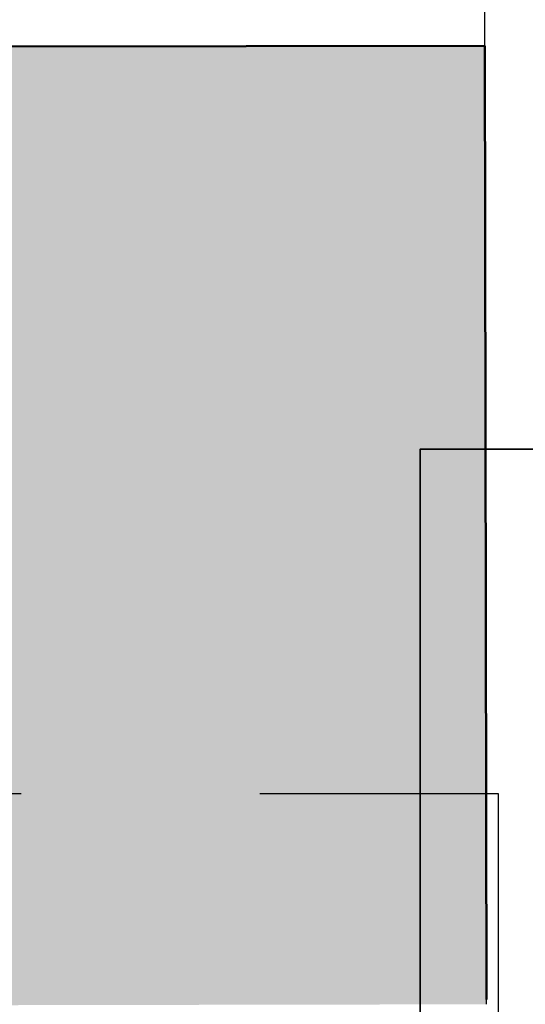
# Model space of a CAD drawing. Header units: millimetres. Extents: x -28761 to 4793, y -4271 to 20239.
# Tile 205 of 256: x -10779 to -10514, y 16435 to 16951. Entities that reach past the tile are written whole.
import ezdxf

# ---------------------------------------------------------------- set-up
doc = ezdxf.new("R2010")
doc.units = ezdxf.units.MM
doc.header["$MEASUREMENT"] = 0
doc.linetypes.add('Čárkovaná', pattern=[325, 200, -125])
for name, color, linetype in [('5._POHLED ZÁPADNÍ_1_Konstrukce - nosné', 7, 'Continuous'), ('5._POHLED ZÁPADNÍ_1_Nové_Konstrukce - nenosné', 7, 'Continuous'), ('5._POHLED ZÁPADNÍ_1_Nové_Konstrukce - nosné', 7, 'Continuous'), ('5._POHLED ZÁPADNÍ_1_Nové_Otvory – Okna', 7, 'Continuous'), ('5._POHLED ZÁPADNÍ_1_Nové_Výplně – Řezové', 7, 'Continuous'), ('5._POHLED ZÁPADNÍ_1_TZB - elektroinstalace', 7, 'Continuous'), ('5._POHLED ZÁPADNÍ_1_Výplně – Řezové', 7, 'Continuous')]:
    doc.layers.add(name, color=color, linetype=linetype)

msp = doc.modelspace()

# ---------------------------------------------------------------- hatches: boundary and pattern name
at = {"layer": '5._POHLED ZÁPADNÍ_1_Nové_Výplně – Řezové', "linetype": 'Continuous', "lineweight": 0, "true_color": 0xf2b2b2}
msp.add_hatch(color=9, dxfattribs=at).paths.add_polyline_path([(-10534.16, 16437.63), (-10984.16, 16436.81), (-10984.15, 16434.21), (-10534.16, 16435.04)])
at = {"layer": '5._POHLED ZÁPADNÍ_1_Výplně – Řezové', "linetype": 'Continuous', "lineweight": 13}
msp.add_hatch(color=254, dxfattribs=at).paths.add_polyline_path([(-10535.08, 16936.95), (-10985.07, 16936.13), (-10984.16, 16436.81), (-10534.16, 16437.63)])

# ---------------------------------------------------------------- linework, layer by layer
at = {"layer": '5._POHLED ZÁPADNÍ_1_Konstrukce - nosné', "color": 7, "linetype": 'Continuous', "lineweight": 50}
msp.add_line((-10785.07, 16936.49), (-10535.07, 16936.95), dxfattribs=at)
at = {"layer": '5._POHLED ZÁPADNÍ_1_Konstrukce - nosné', "color": 7, "linetype": 'Continuous', "lineweight": 50, "flags": 128}
msp.add_lwpolyline([(-10534.16, 16437.63), (-10535.08, 16936.95)], dxfattribs=at)
at = {"layer": '5._POHLED ZÁPADNÍ_1_Nové_Konstrukce - nenosné', "color": 1, "linetype": 'Čárkovaná', "lineweight": 25}
for p, q in [((-10977.99, 16545.36), (-10528.02, 16545.36)), ((-10528.02, 16545.36), (-10528.02, 15246.18))]:
    msp.add_line(p, q, dxfattribs=at)
at = {"layer": '5._POHLED ZÁPADNÍ_1_Nové_Konstrukce - nosné', "color": 1, "linetype": 'Continuous', "lineweight": 25, "flags": 128}
msp.add_lwpolyline([(-10534.16, 16435.04), (-10534.16, 16437.63)], dxfattribs=at)
at = {"layer": '5._POHLED ZÁPADNÍ_1_Nové_Otvory – Okna', "color": 1, "linetype": 'Continuous', "lineweight": 25}
for p, q in [((-10535.07, 16936.95), (-10536.17, 17536.95)), ((-10785.07, 16936.49), (-10535.07, 16936.95))]:
    msp.add_line(p, q, dxfattribs=at)
at = {"layer": '5._POHLED ZÁPADNÍ_1_TZB - elektroinstalace', "color": 92, "linetype": 'Continuous', "lineweight": 35, "true_color": 0x00d700, "flags": 128}
msp.add_lwpolyline([(-10443.94, 16725.78), (-10568.94, 16725.78), (-10568.94, 11350.78), (-9568.94, 11350.78)], dxfattribs=at)
msp.add_lwpolyline([(-10443.94, 16725.78), (-10568.94, 16725.78), (-10568.94, 11350.78), (-9568.94, 11350.78)], dxfattribs=at)

doc.saveas('drawing.dxf')
